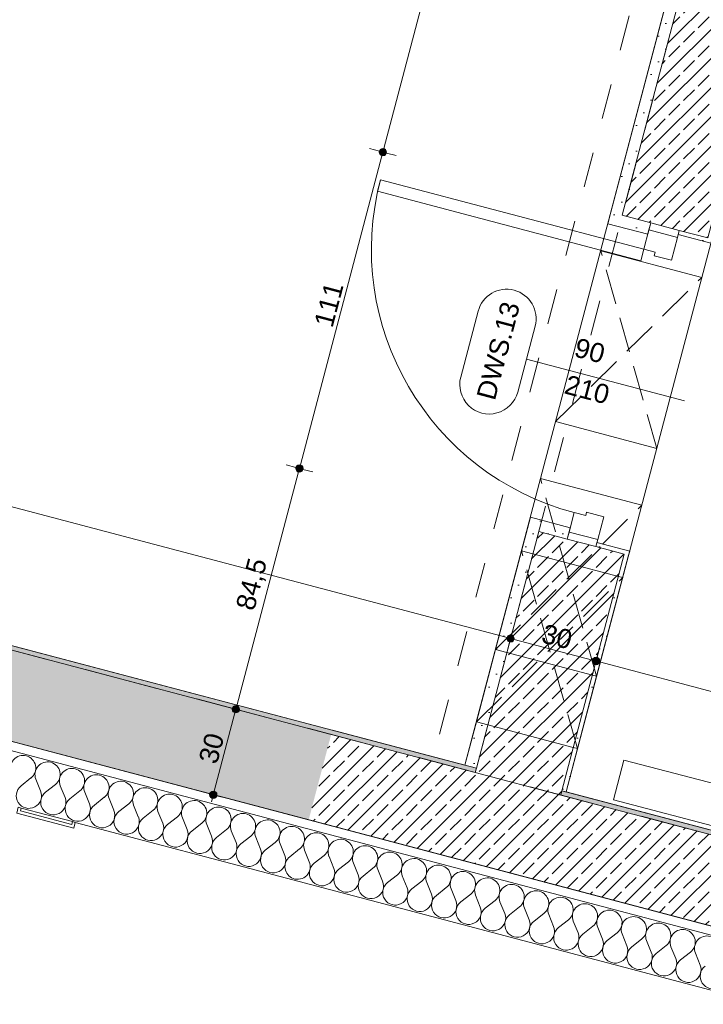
# Model space of a CAD drawing. Header units: millimetres. Extents: x -176817 to 18864955, y -12996033 to 201123.
# Tile 134 of 256: x 171608 to 173927, y -11902 to -8561. Entities that reach past the tile are written whole.
import ezdxf
from ezdxf.enums import TextEntityAlignment as Align

# ---------------------------------------------------------------- set-up
doc = ezdxf.new("R2010")
doc.units = ezdxf.units.MM
doc.header["$MEASUREMENT"] = 0
for name, pattern in [('Krawędzie ukryte', [170, 120, -50]), ('Przerywana', [240, 120, -120]), ('Przerywana długa', [390, 250, -140])]:
    doc.linetypes.add(name, pattern=pattern)
for name, color, linetype in [('210-A Strefy', 7, 'Continuous'), ('213-A Wymiarowanie wewnętrzne', 7, 'Continuous'), ('215-A Wymiarowanie wewnętrzne 1_50', 7, 'Continuous'), ('230-A Ściany wewnętrzne', 7, 'Continuous'), ('231-A Ściany zewnętrzne', 7, 'Continuous'), ('291-A Obróbka blacharska', 7, 'Continuous'), ('410-K Osie', 7, 'Continuous'), ('450-K Belki', 7, 'Continuous'), ('460-K Stropy', 7, 'Continuous'), ('541-I CO grzejniki.2026.03.04', 7, 'Continuous'), ('Znaczniki drzwi Archicada', 7, 'Continuous')]:
    doc.layers.add(name, color=color, linetype=linetype)
doc.styles.add('STYL_AUTOMATYCZNY_3', font='arial.ttf')
doc.styles.add('STYL_AUTOMATYCZNY_4', font='arial.ttf')
doc.styles.add('STYL_AUTOMATYCZNY_8', font='ARIALN.TTF')
doc.dimstyles.new('STYL_AUTOMATYCZNY__3', dxfattribs={"dimtxt": 64.999998, "dimasz": 47.5, "dimexe": 0.18, "dimexo": 0.0625, "dimgap": 0, "dimtad": 1, "dimdec": 1, "dimlfac": 0.1, "dimzin": 0, "dimdsep": 46, "dimtxsty": 'STYL_AUTOMATYCZNY_4', "dimblk": 'ARROWHEAD_11', "dimblk1": 'ARROWHEAD_11', "dimblk2": 'ARROWHEAD_11', "dimcen": 0.09, "dimclrd": 30, "dimclre": 30, "dimclrt": 30, "dimazin": 0, "dimtfac": 1, "dimtdec": 4, "dimtmove": 0, "dimatfit": 3, "dimfxl": 0, "dimtolj": 1, "dimtzin": 0, "dimarcsym": 0})
pattern_1 = [(45, (0, 0), (-49.497475, 49.497475), []), (45, (-24.75, 24.75), (-49.497475, 49.497475), [52.5, -17.5])]
pattern_2 = [(0, (0, 0), (0, 86.60254), [0, -50]), (0, (25, 43.3), (0, 86.60254), [0, -50])]

# ---------------------------------------------------------------- blocks, each defined once
blk = doc.blocks.new('Strop_10_2', base_point=(162764.6, -8683.8))
at = {"layer": '460-K Stropy', "color": 255, "linetype": 'Continuous', "lineweight": 0, "flags": 128}
blk.add_lwpolyline([(162764.6, -8683.8), (182194.5, -13810.9), (186627.6, 2989.1), (167197.7, 8116.1), (167169.6, 8009.8), (164703.7, -1335.4)], close=True, dxfattribs=at)
blk = doc.blocks.new('Zaplecze_1.19_9_2', base_point=(179928.2, -11588.1))
at = {"layer": '210-A Strefy', "color": 7, "linetype": 'Continuous', "lineweight": 0, "flags": 128}
blk.add_lwpolyline([(173461.6, -11180.7), (181970.3, -13425.9), (182706.5, -10636.2), (176359.5, -8961.4), (176212.8, -9517.5), (174051, -8947.1)], close=True, dxfattribs=at)
blk = doc.blocks.new('Sala konferencyjna_1.20_11_2', base_point=(165511.5, -7953.8))
at = {"layer": '210-A Strefy', "color": 7, "linetype": 'Continuous', "lineweight": 0, "flags": 128}
blk.add_lwpolyline([(163173.7, -8466), (173118.3, -11090.1), (176676.3, 2393.3), (166731.7, 5017.5)], close=True, dxfattribs=at)
blk = doc.blocks.new('Otwór_117_2')
at = {"layer": '230-A Ściany wewnętrzne', "color": 7, "linetype": 'Krawędzie ukryte', "lineweight": 0}
for p, q in [((173565, -10788.7), (173374.9, -10118)), ((173221.8, -10698.1), (173718.1, -10208.5))]:
    blk.add_line(p, q, dxfattribs=at)
at = {"layer": '230-A Ściany wewnętrzne', "color": 7, "linetype": 'Continuous', "lineweight": 0, "flags": 128}
for points in [[(173718.1, -10208.5), (173374.9, -10118)], [(173340.4, -10248.7), (173330.1, -10287.4)], [(173330.1, -10287.4), (173221.8, -10698.1)], [(173565, -10788.7), (173673.4, -10378)], [(173673.4, -10378), (173677.2, -10363.5)], [(173221.8, -10698.1), (173260.5, -10708.3)], [(173260.5, -10708.3), (173550.5, -10784.9)], [(173550.5, -10784.9), (173565, -10788.7)]]:
    blk.add_lwpolyline(points, dxfattribs=at)
blk = doc.blocks.new('Otwór_118_2')
at = {"layer": '230-A Ściany wewnętrzne', "color": 7, "linetype": 'Krawędzie ukryte', "lineweight": 0}
for p, q in [((173769.1, -10015.2), (173579, -9344.4)), ((173425.9, -9924.6), (173922.2, -9435))]:
    blk.add_line(p, q, dxfattribs=at)
at = {"layer": '230-A Ściany wewnętrzne', "color": 7, "linetype": 'Continuous', "lineweight": 0, "flags": 128}
for points in [[(173922.2, -9435), (173579, -9344.4)], [(173425.9, -9924.6), (173769.1, -10015.2)]]:
    blk.add_lwpolyline(points, dxfattribs=at)
blk = doc.blocks.new('Otwór_167_2')
at = {"layer": '230-A Ściany wewnętrzne', "color": 7, "linetype": 'Krawędzie ukryte', "lineweight": 0}
for p, q in [((173500.3, -11034), (173310.1, -10363.3)), ((173157, -10943.5), (173653.4, -10453.9))]:
    blk.add_line(p, q, dxfattribs=at)
at = {"layer": '230-A Ściany wewnętrzne', "color": 7, "linetype": 'Continuous', "lineweight": 0, "flags": 128}
for points in [[(173348.8, -10373.5), (173310.1, -10363.3)], [(173638.9, -10450.1), (173348.8, -10373.5)], [(173653.4, -10453.9), (173638.9, -10450.1)], [(173221.8, -10698.1), (173157, -10943.5)], [(173500.3, -11034), (173565, -10788.7)], [(173157, -10943.5), (173195.7, -10953.7)], [(173195.7, -10953.7), (173485.8, -11030.2)], [(173485.8, -11030.2), (173500.3, -11034)]]:
    blk.add_lwpolyline(points, dxfattribs=at)
blk = doc.blocks.new('Znacznik D 27[6]_2', base_point=(173471.8, -9750.8))
at = {"layer": 'Znaczniki drzwi Archicada', "color": 7, "linetype": 'Continuous', "lineweight": 0}
for p, q in [((173103.9, -9773.1), (173162.8, -9549.8)), ((173356.2, -9600.8), (173297.3, -9824.2)), ((173326.7, -9712.5), (173863.3, -9854.1))]:
    blk.add_line(p, q, dxfattribs=at)
for centre, start, end in [((173259.5, -9575.3), 345.218, 165.218), ((173200.6, -9798.6), 165.218, 345.218)]:
    blk.add_arc(centre, 100, start, end, dxfattribs=at)
at = {"layer": 'Znaczniki drzwi Archicada', "color": 7, "lineweight": 0, "char_height": 65, "attachment_point": 7, "style": 'STYL_AUTOMATYCZNY_3'}
for s, insert, rotation in [('\\A1;{\\pql;\\pt0;\\fArial|b0|i0|c238|p0;\\W1.000000;90\\fArial|b0|i0|c238|p0;\\W1.000000;\\A1{\\H.66x;\\S^  ;}\\fArial|b0|i0|c238|p0;\\W1.000000;\\fArial|b0|i0|c238|p0;\\W1.000000;}', (173479.8, -9720.4), 345.218), ('\\A1;{\\pql;\\pt0;\\fArial|b0|i0|c238|p0;\\W1.000000;DWS.13\\fArial|b0|i0|c238|p0;\\W1.000000;\\fArial|b0|i0|c238|p0;\\W1.000000;\\fArial|b0|i0|c238|p0;\\W1.000000;}', (173220.2, -9856), 75.218), ('\\A1;{\\pql;\\pt0;\\fArial|b0|i0|c238|p0;\\W1.000000;210\\fArial|b0|i0|c238|p0;\\W1.000000;\\A1{\\H.66x;\\S^  ;}\\fArial|b0|i0|c238|p0;\\W1.000000;\\fArial|b0|i0|c238|p0;\\W1.000000;}', (173446.6, -9846.1), 345.218)]:
    blk.add_mtext(s, dxfattribs=dict(at, insert=insert, rotation=rotation))
blk = doc.blocks.new('Drzwi metalowe 27[6]_2')
at = {"layer": '230-A Ściany wewnętrzne', "color": 7, "linetype": 'Continuous', "lineweight": 0}
for p, q in [((172821.4, -9142.7), (172831.6, -9104)), ((172831.6, -9104), (173725, -9339.8)), ((173714.8, -9378.5), (172821.4, -9142.7)), ((173613.4, -9214.1), (173603.2, -9252.8)), ((173738.5, -9288.5), (173603.2, -9252.8)), ((173742.3, -9274), (173748.7, -9249.9)), ((173748.7, -9249.9), (173845.4, -9275.4)), ((173845.4, -9275.4), (173748.7, -9249.9)), ((173845.4, -9275.4), (173748.7, -9249.9)), ((173742.3, -9274), (173725, -9339.8)), ((173839, -9299.6), (173742.3, -9274)), ((173839, -9299.6), (173845.4, -9275.4)), ((173818.6, -9376.9), (173839, -9299.6)), ((173841.6, -9289.9), (173952.8, -9319.2)), ((173956.6, -9304.7), (173952.8, -9319.2)), ((173725, -9339.8), (173714.8, -9378.5)), ((173725, -9339.8), (173763.7, -9350)), ((173763.7, -9350), (173760.6, -9361.6)), ((173760.6, -9361.6), (173818.6, -9376.9)), ((173330.1, -10287.4), (173340.4, -10248.7)), ((173475.7, -10284.5), (173340.4, -10248.7)), ((173489.2, -10233.2), (173471.9, -10299)), ((173527.9, -10243.4), (173489.2, -10233.2)), ((173531, -10231.8), (173527.9, -10243.4)), ((173589, -10247.1), (173531, -10231.8)), ((173568.6, -10324.5), (173589, -10247.1)), ((173471.9, -10299), (173465.5, -10323.1)), ((173465.5, -10323.1), (173562.2, -10348.6)), ((173562.2, -10348.6), (173465.5, -10323.1)), ((173562.2, -10348.6), (173465.5, -10323.1)), ((173471.9, -10299), (173568.6, -10324.5)), ((173568.6, -10324.5), (173562.2, -10348.6)), ((173566, -10334.1), (173677.2, -10363.5)), ((173673.4, -10378), (173677.2, -10363.5))]:
    blk.add_line(p, q, dxfattribs=at)
blk.add_arc((173725, -9339.8), 924, 165.218, 255.218, dxfattribs=at)
at = {"layer": 'Znaczniki drzwi Archicada', "color": 7, "lineweight": 0}
blk.add_blockref('Znacznik D 27[6]_2', (173471.8, -9750.8), dxfattribs=at)
blk = doc.blocks.new('Ściana_37_2', base_point=(173259.9, -11298.1))
at = {"layer": '230-A Ściany wewnętrzne', "linetype": 'Continuous', "lineweight": 0, "true_color": 0x000000}
h = blk.add_hatch(dxfattribs=at)
h.set_pattern_fill('Tynk_0002', color=18, style=0, pattern_type=2)
h.set_pattern_definition(pattern_2)
h.paths.add_polyline_path([(173613.4, -9214.1), (173652, -9224.4), (173931.4, -8165.6), (173892.7, -8155.4)])
h = blk.add_hatch(dxfattribs=at)
h.set_pattern_fill('Beton_zbrojony_0002', color=18, style=0, pattern_type=2)
h.set_pattern_definition(pattern_1)
h.paths.add_polyline_path([(173931.4, -8165.6), (173652, -9224.4), (173748.7, -9249.9), (173845.4, -9275.4), (173942.1, -9300.9), (174221.5, -8242.1)])
h = blk.add_hatch(dxfattribs=at)
h.set_pattern_fill('Tynk_0002', color=18, style=0, pattern_type=2)
h.set_pattern_definition(pattern_2)
h.paths.add_polyline_path([(174183.2, -8387.2), (174055.6, -8870.7), (174070.1, -8874.6), (174197.7, -8391)])
h = blk.add_hatch(dxfattribs=at)
h.set_pattern_fill('Tynk_0002', color=18, style=0, pattern_type=2)
h.set_pattern_definition(pattern_2)
h.paths.add_polyline_path([(174036.5, -8943.2), (173942.1, -9300.9), (173956.6, -9304.7), (174051, -8947.1)])
h = blk.add_hatch(dxfattribs=at)
h.set_pattern_fill('Tynk_0002', color=18, style=0, pattern_type=2)
h.set_pattern_definition(pattern_2)
h.paths.add_polyline_path([(173603.2, -9252.8), (173738.5, -9288.5), (173748.7, -9249.9), (173652, -9224.4), (173613.4, -9214.1)])
h = blk.add_hatch(dxfattribs=at)
h.set_pattern_fill('Tynk_0002', color=18, style=0, pattern_type=2)
h.set_pattern_definition(pattern_2)
h.paths.add_polyline_path([(173956.6, -9304.7), (173942.1, -9300.9), (173845.4, -9275.4), (173841.6, -9289.9), (173952.8, -9319.2)])
h = blk.add_hatch(dxfattribs=at)
h.set_pattern_fill('Tynk_0002', color=18, style=0, pattern_type=2)
h.set_pattern_definition(pattern_2)
h.paths.add_polyline_path([(173330.1, -10287.4), (173368.8, -10297.6), (173465.5, -10323.1), (173475.7, -10284.5), (173340.4, -10248.7)])
h = blk.add_hatch(dxfattribs=at)
h.set_pattern_fill('Tynk_0002', color=18, style=0, pattern_type=2)
h.set_pattern_definition(pattern_2)
h.paths.add_polyline_path([(173330.1, -10287.4), (173118.3, -11090.1), (173157, -11100.3), (173368.8, -10297.6)])
h = blk.add_hatch(dxfattribs=at)
h.set_pattern_fill('Beton_zbrojony_0002', color=18, style=0, pattern_type=2)
h.set_pattern_definition(pattern_1)
h.paths.add_polyline_path([(173368.8, -10297.6), (173157, -11100.3), (173447.1, -11176.9), (173658.9, -10374.2), (173562.2, -10348.6), (173465.5, -10323.1)])
h = blk.add_hatch(dxfattribs=at)
h.set_pattern_fill('Tynk_0002', color=18, style=0, pattern_type=2)
h.set_pattern_definition(pattern_2)
h.paths.add_polyline_path([(173677.2, -10363.5), (173566, -10334.1), (173562.2, -10348.6), (173658.9, -10374.2), (173673.4, -10378)])
h = blk.add_hatch(dxfattribs=at)
h.set_pattern_fill('Tynk_0002', color=18, style=0, pattern_type=2)
h.set_pattern_definition(pattern_2)
h.paths.add_polyline_path([(173447.1, -11176.9), (173461.6, -11180.7), (173673.4, -10378), (173658.9, -10374.2)])
h = blk.add_hatch(dxfattribs=at)
h.set_pattern_fill('Beton_zbrojony_0002', color=18, style=0, pattern_type=2)
h.set_pattern_definition(pattern_1)
h.paths.add_polyline_path([(173447.1, -11176.9), (173157, -11100.3), (173153.2, -11114.8), (173443.3, -11191.4)])
at = {"layer": '230-A Ściany wewnętrzne', "color": 7, "linetype": 'Continuous', "lineweight": 0}
for p, q in [((173931.4, -8165.6), (173652, -9224.4)), ((174221.5, -8242.1), (174215.1, -8266.3)), ((174236, -8246), (174221.5, -8242.1)), ((174215.1, -8266.3), (174189.6, -8363)), ((174189.6, -8363), (174183.2, -8387.2)), ((174055.6, -8870.7), (174183.2, -8387.2)), ((174183.2, -8387.2), (174197.7, -8391)), ((174055.6, -8870.7), (174042.9, -8919.1)), ((174070.1, -8874.6), (174055.6, -8870.7)), ((174042.9, -8919.1), (174036.5, -8943.2)), ((173942.1, -9300.9), (174036.5, -8943.2)), ((174036.5, -8943.2), (174051, -8947.1)), ((173613.4, -9214.1), (173603.2, -9252.8)), ((173738.5, -9288.5), (173603.2, -9252.8)), ((173652, -9224.4), (173748.7, -9249.9)), ((173748.7, -9249.9), (173738.5, -9288.5)), ((173845.4, -9275.4), (173748.7, -9249.9)), ((173845.4, -9275.4), (173841.6, -9289.9)), ((173942.1, -9300.9), (173845.4, -9275.4)), ((173841.6, -9289.9), (173952.8, -9319.2)), ((173956.6, -9304.7), (173952.8, -9319.2)), ((173475.7, -10284.5), (173340.4, -10248.7)), ((173465.5, -10323.1), (173475.7, -10284.5)), ((173368.8, -10297.6), (173157, -11100.3)), ((173368.8, -10297.6), (173465.5, -10323.1)), ((173562.2, -10348.6), (173465.5, -10323.1)), ((173562.2, -10348.6), (173566, -10334.1)), ((173658.9, -10374.2), (173562.2, -10348.6)), ((173566, -10334.1), (173677.2, -10363.5)), ((173447.1, -11176.9), (173658.9, -10374.2))]:
    blk.add_line(p, q, dxfattribs=at)
at = {"layer": '230-A Ściany wewnętrzne', "color": 7, "linetype": 'Continuous', "lineweight": 0, "flags": 128}
for points in [[(173892.7, -8155.4), (173613.4, -9214.1)], [(174070.1, -8874.6), (174197.7, -8391)], [(173956.6, -9304.7), (174051, -8947.1)], [(173157, -10943.5), (173118.3, -11090.1)], [(173461.6, -11180.7), (173500.3, -11034)], [(173461.6, -11180.7), (173447.1, -11176.9)]]:
    blk.add_lwpolyline(points, dxfattribs=at)
at = {"layer": '231-A Ściany zewnętrzne', "color": 7, "linetype": 'Continuous', "lineweight": 0}
for p, q in [((173157, -11100.3), (173153.2, -11114.8)), ((173153.2, -11114.8), (173443.3, -11191.4)), ((173443.3, -11191.4), (173447.1, -11176.9))]:
    blk.add_line(p, q, dxfattribs=at)
at = {"layer": '230-A Ściany wewnętrzne', "color": 7, "linetype": 'Continuous', "lineweight": 0}
blk.add_blockref('Drzwi metalowe 27[6]_2', (0, 0), dxfattribs=at)
blk = doc.blocks.new('*X1097')
at = {"layer": '231-A Ściany zewnętrzne', "color": 7, "linetype": 'Continuous', "lineweight": 0}
for p, q in [((172590.2, -11418.4), (172574.1, -11378.7)), ((172606.8, -11422.8), (172640.4, -11396.2)), ((172673.1, -11440.3), (172657, -11400.5)), ((172689.7, -11444.6), (172723.3, -11418)), ((172756, -11462.1), (172739.9, -11422.4)), ((172772.5, -11466.5), (172806.2, -11439.9)), ((172838.8, -11484), (172822.7, -11444.3)), ((172855.4, -11488.4), (172889, -11461.8)), ((172921.7, -11505.9), (172905.6, -11466.2)), ((172938.3, -11510.2), (172971.9, -11483.7)), ((173004.6, -11527.7), (172988.5, -11488)), ((173021.2, -11532.1), (173054.8, -11505.5)), ((173087.5, -11549.6), (173071.4, -11509.9)), ((173104.1, -11554), (173137.7, -11527.4)), ((173170.4, -11571.5), (173154.2, -11531.8)), ((173186.9, -11575.8), (173220.5, -11549.3)), ((173253.2, -11593.3), (173237.1, -11553.6)), ((173269.8, -11597.7), (173303.4, -11571.1)), ((173336.1, -11615.2), (173320, -11575.5)), ((173352.7, -11619.6), (173386.3, -11593)), ((173419, -11637.1), (173402.9, -11597.4)), ((173435.6, -11641.5), (173469.2, -11614.9)), ((173501.9, -11659), (173485.8, -11619.2)), ((173518.4, -11663.3), (173552.1, -11636.7)), ((173584.7, -11680.8), (173568.6, -11641.1)), ((173601.3, -11685.2), (173634.9, -11658.6)), ((173667.6, -11702.7), (173651.5, -11663)), ((173684.2, -11707.1), (173717.8, -11680.5)), ((173750.5, -11724.6), (173734.4, -11684.8)), ((173767.1, -11728.9), (173800.7, -11702.3)), ((173833.4, -11746.4), (173817.3, -11706.7)), ((173850, -11750.8), (173883.6, -11724.2)), ((173916.3, -11768.3), (173900.1, -11728.6))]:
    blk.add_line(p, q, dxfattribs=at)
for centre, start, end in [((172613.8, -11362.6), 75.218, 202.0879), ((172613.8, -11362.6), 308.3481, 75.218), ((172530.9, -11340.7), 319.5355, 10.9006), ((172696.7, -11384.4), 75.218, 202.0879), ((172696.7, -11384.4), 308.3481, 75.218), ((172779.6, -11406.3), 75.218, 202.0879), ((172779.6, -11406.3), 308.3481, 75.218), ((172862.4, -11428.2), 75.218, 202.0879), ((172862.4, -11428.2), 308.3481, 75.218), ((172550.5, -11434.5), 249.5485, 22.0879), ((172633.4, -11456.4), 128.3481, 22.0879), ((172945.3, -11450), 75.218, 202.0879), ((172945.3, -11450), 308.3481, 75.218), ((172716.3, -11478.2), 128.3481, 22.0879), ((173028.2, -11471.9), 75.218, 202.0879), ((173028.2, -11471.9), 308.3481, 75.218), ((173111.1, -11493.8), 75.218, 202.0879), ((173111.1, -11493.8), 308.3481, 75.218), ((172799.1, -11500.1), 128.3481, 22.0879), ((172882, -11522), 128.3481, 22.0879), ((173194, -11515.6), 75.218, 202.0879), ((173194, -11515.6), 308.3481, 75.218), ((172964.9, -11543.9), 128.3481, 22.0879), ((173276.8, -11537.5), 75.218, 202.0879), ((173276.8, -11537.5), 308.3481, 75.218), ((173359.7, -11559.4), 75.218, 202.0879), ((173359.7, -11559.4), 308.3481, 75.218), ((173047.8, -11565.7), 128.3481, 22.0879), ((173130.6, -11587.6), 128.3481, 22.0879), ((173442.6, -11581.3), 75.218, 202.0879), ((173442.6, -11581.3), 308.3481, 75.218), ((173213.5, -11609.5), 128.3481, 22.0879), ((173525.5, -11603.1), 75.218, 202.0879), ((173525.5, -11603.1), 308.3481, 75.218), ((173608.3, -11625), 75.218, 202.0879), ((173608.3, -11625), 308.3481, 75.218), ((173296.4, -11631.3), 128.3481, 22.0879), ((173379.3, -11653.2), 128.3481, 22.0879), ((173691.2, -11646.9), 75.218, 202.0879), ((173691.2, -11646.9), 308.3481, 75.218), ((173774.1, -11668.7), 75.218, 202.0879), ((173462.2, -11675.1), 128.3481, 22.0879), ((173774.1, -11668.7), 308.3481, 75.218), ((173857, -11690.6), 75.218, 202.0879), ((173857, -11690.6), 308.3481, 75.218), ((173545, -11696.9), 128.3481, 22.0879), ((173627.9, -11718.8), 128.3481, 22.0879), ((173939.9, -11712.5), 75.218, 202.0879), ((173710.8, -11740.7), 128.3481, 22.0879), ((173793.7, -11762.5), 128.3481, 22.0879), ((173876.5, -11784.4), 128.3481, 22.0879), ((173959.4, -11806.3), 128.3481, 22.0879)]:
    blk.add_arc(centre, 42.9, start, end, dxfattribs=at)
blk = doc.blocks.new('Ściana_99_2', base_point=(172626.2, -11130.9))
at = {"layer": '231-A Ściany zewnętrzne', "linetype": 'Continuous', "lineweight": 0, "true_color": 0x000000}
h = blk.add_hatch(dxfattribs=at)
h.set_pattern_fill('Beton_zbrojony_0002', color=18, style=0, pattern_type=2)
h.set_pattern_definition(pattern_1)
h.paths.add_polyline_path([(172588, -11276), (176794.4, -12385.9), (176871, -12095.9), (172664.5, -10985.9)])
for points in [[(173157, -11100.3), (172668.3, -10971.4), (172664.5, -10985.9), (173153.2, -11114.8)], [(173443.3, -11191.4), (176871, -12095.9), (176874.8, -12081.4), (173447.1, -11176.9)]]:
    blk.add_hatch(color=18, dxfattribs=at).paths.add_polyline_path(points)
at = {"layer": '231-A Ściany zewnętrzne', "color": 7, "linetype": 'Continuous', "lineweight": 0}
for p, q in [((173153.2, -11114.8), (172664.5, -10985.9)), ((173157, -11100.3), (173153.2, -11114.8)), ((173153.2, -11114.8), (173443.3, -11191.4)), ((173443.3, -11191.4), (173447.1, -11176.9)), ((176871, -12095.9), (173443.3, -11191.4)), ((172588, -11276), (176794.4, -12385.9)), ((172580.3, -11305), (176786.8, -12414.9))]:
    blk.add_line(p, q, dxfattribs=at)
at = {"layer": '231-A Ściany zewnętrzne', "color": 7, "linetype": 'Continuous', "lineweight": 0, "flags": 128}
for points in [[(173157, -11100.3), (172668.3, -10971.4)], [(176874.8, -12081.4), (173447.1, -11176.9)], [(172534.4, -11479), (176740.8, -12589)]]:
    blk.add_lwpolyline(points, dxfattribs=at)
at = {"layer": '231-A Ściany zewnętrzne', "color": 7, "lineweight": 0}
blk.add_blockref('*X1097', (0, 0), dxfattribs=at)
blk = doc.blocks.new('*X1133')
at = {"layer": '231-A Ściany zewnętrzne', "color": 7, "linetype": 'Continuous', "lineweight": 0}
for p, q in [((171612.3, -11160.3), (171645.9, -11133.7)), ((171678.6, -11177.8), (171662.4, -11138.1)), ((171695.1, -11182.2), (171728.7, -11155.6)), ((171761.4, -11199.7), (171745.3, -11160)), ((171778, -11204.1), (171811.6, -11177.5)), ((171844.3, -11221.6), (171828.2, -11181.9)), ((171860.9, -11225.9), (171894.5, -11199.3)), ((171927.2, -11243.4), (171911.1, -11203.7)), ((171943.8, -11247.8), (171977.4, -11221.2)), ((172010.1, -11265.3), (171994, -11225.6)), ((172026.6, -11269.7), (172060.3, -11243.1)), ((172092.9, -11287.2), (172076.8, -11247.5)), ((172109.5, -11291.5), (172143.1, -11265)), ((172175.8, -11309), (172159.7, -11269.3)), ((172192.4, -11313.4), (172226, -11286.8)), ((172258.7, -11330.9), (172242.6, -11291.2)), ((172275.3, -11335.3), (172308.9, -11308.7)), ((172341.6, -11352.8), (172325.5, -11313.1)), ((172358.2, -11357.2), (172391.8, -11330.6)), ((172424.5, -11374.7), (172408.3, -11334.9)), ((172441, -11379), (172474.6, -11352.4)), ((172507.3, -11396.5), (172491.2, -11356.8)), ((172523.9, -11400.9), (172557.5, -11374.3))]:
    blk.add_line(p, q, dxfattribs=at)
for centre, start, end in [((171619.3, -11100.1), 75.218, 202.0879), ((171619.3, -11100.1), 308.3481, 75.218), ((171702.2, -11122), 75.218, 202.0879), ((171702.2, -11122), 308.3481, 75.218), ((171785, -11143.9), 75.218, 202.0879), ((171785, -11143.9), 308.3481, 75.218), ((171867.9, -11165.7), 75.218, 202.0879), ((171867.9, -11165.7), 308.3481, 75.218), ((171950.8, -11187.6), 75.218, 202.0879), ((171950.8, -11187.6), 308.3481, 75.218), ((171638.9, -11193.9), 128.3481, 22.0879), ((171721.7, -11215.8), 128.3481, 22.0879), ((172033.7, -11209.5), 75.218, 202.0879), ((172033.7, -11209.5), 308.3481, 75.218), ((172116.5, -11231.3), 75.218, 202.0879), ((172116.5, -11231.3), 308.3481, 75.218), ((171804.6, -11237.7), 128.3481, 22.0879), ((172199.4, -11253.2), 75.218, 202.0879), ((172199.4, -11253.2), 308.3481, 75.218), ((171887.5, -11259.6), 128.3481, 22.0879), ((171970.4, -11281.4), 128.3481, 22.0879), ((172282.3, -11275.1), 75.218, 202.0879), ((172282.3, -11275.1), 308.3481, 75.218), ((172365.2, -11297), 75.218, 202.0879), ((172365.2, -11297), 308.3481, 75.218), ((172053.2, -11303.3), 128.3481, 22.0879), ((172136.1, -11325.2), 128.3481, 22.0879), ((172448.1, -11318.8), 75.218, 202.0879), ((172448.1, -11318.8), 308.3481, 75.218), ((172219, -11347), 128.3481, 22.0879), ((172530.9, -11340.7), 75.218, 202.0879), ((172530.9, -11340.7), 10.9006, 75.218), ((172301.9, -11368.9), 128.3481, 22.0879), ((172384.7, -11390.8), 128.3481, 22.0879), ((172467.6, -11412.6), 128.3481, 22.0879), ((172530.9, -11340.7), 308.3481, 319.5355), ((172550.5, -11434.5), 128.3481, 249.5485)]:
    blk.add_arc(centre, 42.9, start, end, dxfattribs=at)
blk = doc.blocks.new('Ściana_111_2', base_point=(156947.9, -6993.8))
at = {"layer": '231-A Ściany zewnętrzne', "linetype": 'Continuous', "lineweight": 0, "true_color": 0x000000}
h = blk.add_hatch(dxfattribs=at)
h.set_pattern_fill('Beton_zbrojony_0002', color=18, style=0, pattern_type=2)
h.set_pattern_definition(pattern_1)
h.paths.add_polyline_path([(156909.6, -7138.8), (172588, -11276), (172664.5, -10985.9), (156986.2, -6848.8)])
blk.add_hatch(color=18, dxfattribs=at).paths.add_polyline_path([(163131.2, -8470.3), (172664.5, -10985.9), (172668.3, -10971.4), (163135.1, -8455.8)])
at = {"layer": '231-A Ściany zewnętrzne', "color": 7, "linetype": 'Continuous', "lineweight": 0}
for p, q in [((156909.6, -7138.8), (172588, -11276)), ((156902, -7167.8), (172580.3, -11305)), ((172664.5, -10985.9), (163131.2, -8470.3))]:
    blk.add_line(p, q, dxfattribs=at)
at = {"layer": '231-A Ściany zewnętrzne', "color": 7, "linetype": 'Continuous', "lineweight": 0, "flags": 128}
for points in [[(172668.3, -10971.4), (165789.2, -9156.2)], [(171612.6, -11235.8), (171786.6, -11281.7)], [(171796.3, -11284.2), (172534.4, -11479)]]:
    blk.add_lwpolyline(points, dxfattribs=at)
at = {"layer": '231-A Ściany zewnętrzne', "color": 7, "lineweight": 0}
blk.add_blockref('*X1133', (0, 0), dxfattribs=at)
blk = doc.blocks.new('Słup_342_2', base_point=(171699.6, -11258.7))
at = {"layer": '291-A Obróbka blacharska', "color": 7, "linetype": 'Continuous', "lineweight": 0, "flags": 128}
blk.add_lwpolyline([(171791.2, -11303.6), (171796.3, -11284.2), (171786.6, -11281.7), (171784.1, -11291.4), (171610, -11245.4), (171612.6, -11235.8), (171602.9, -11233.2), (171597.8, -11252.6)], close=True, dxfattribs=at)
blk = doc.blocks.new('Belka_209_2', base_point=(177288.1, 5143.3))
at = {"layer": '450-K Belki', "color": 154, "linetype": 'Przerywana', "lineweight": 0}
for p, q in [((177288.1, 5143.3), (173008.1, -11076.6)), ((177433.2, 5105), (173153.2, -11114.8)), ((173008.1, -11076.6), (173153.2, -11114.8))]:
    blk.add_line(p, q, dxfattribs=at)
blk = doc.blocks.new('*D3177')
at = {"layer": '213-A Wymiarowanie wewnętrzne', "linetype": 'Continuous', "lineweight": 200}
for points in [[(163238.6, -8015.9), (163239.6, -8020.6), (163242.3, -8024.7), (163246.4, -8027.4), (163251.1, -8028.4), (163255.9, -8027.4), (163260, -8024.7), (163262.7, -8020.6), (163263.6, -8015.9), (163262.7, -8011.1), (163260, -8007), (163255.9, -8004.3), (163251.1, -8003.4), (163246.4, -8004.3), (163242.3, -8007), (163239.6, -8011.1)], [(173260.6, -10660.4), (173261.5, -10665.2), (173264.3, -10669.2), (173268.3, -10671.9), (173273.1, -10672.9), (173277.9, -10671.9), (173281.9, -10669.2), (173284.6, -10665.2), (173285.6, -10660.4), (173284.6, -10655.6), (173281.9, -10651.6), (173277.9, -10648.8), (173273.1, -10647.9), (173268.3, -10648.8), (173264.3, -10651.6), (173261.5, -10655.6)]]:
    blk.add_hatch(color=30, dxfattribs=at).paths.add_polyline_path(points)
at = {"layer": '213-A Wymiarowanie wewnętrzne', "color": 30, "linetype": 'Continuous', "lineweight": 0}
for p, q in [((163254.3, -8003.8), (163263.1, -7970.5)), ((163239.2, -8061.2), (163248, -8027.9)), ((163263.2, -8019), (173261, -10657.2))]:
    blk.add_line(p, q, dxfattribs=at)
blk.add_circle((163251.1, -8015.9), 12.5, dxfattribs=at)
at = {"layer": '213-A Wymiarowanie wewnętrzne', "color": 30, "lineweight": 200, "insert": (168121.6, -9287.6), "char_height": 65, "attachment_point": 7, "rotation": 345.218, "style": 'STYL_AUTOMATYCZNY_4'}
blk.add_mtext('\\A1;{\\pql;\\fArial|b0|i0|c238|p0;\\W1.000000;1\xa0036,5}', dxfattribs=at)
blk = doc.blocks.new('ARROWHEAD_11')
at = {"color": 0, "linetype": 'Continuous', "lineweight": 0}
blk.add_line((0, 0), (-1, 0), dxfattribs=at)
at = {"color": 0, "linetype": 'Continuous', "lineweight": 0, "const_width": 0.25, "flags": 128}
blk.add_lwpolyline([(-0.125, 0, 1), (0.125, 0, 1)], format="xyb", close=True, dxfattribs=at)
blk = doc.blocks.new('*D3178')
at = {"layer": '213-A Wymiarowanie wewnętrzne', "linetype": 'Continuous', "lineweight": 200}
for points in [[(173260.6, -10660.4), (173261.5, -10665.2), (173264.3, -10669.2), (173268.3, -10671.9), (173273.1, -10672.9), (173277.9, -10671.9), (173281.9, -10669.2), (173284.6, -10665.2), (173285.6, -10660.4), (173284.6, -10655.6), (173281.9, -10651.6), (173277.9, -10648.8), (173273.1, -10647.9), (173268.3, -10648.8), (173264.3, -10651.6), (173261.5, -10655.6)], [(173550.7, -10736.9), (173551.6, -10741.7), (173554.3, -10745.8), (173558.4, -10748.5), (173563.2, -10749.4), (173568, -10748.5), (173572, -10745.8), (173574.7, -10741.7), (173575.7, -10736.9), (173574.7, -10732.2), (173572, -10728.1), (173568, -10725.4), (173563.2, -10724.4), (173558.4, -10725.4), (173554.3, -10728.1), (173551.6, -10732.2)]]:
    blk.add_hatch(color=30, dxfattribs=at).paths.add_polyline_path(points)
at = {"layer": '213-A Wymiarowanie wewnętrzne', "color": 30, "linetype": 'Continuous', "lineweight": 0}
for p, q in [((173276.3, -10648.3), (173285.1, -10615.1)), ((173261.1, -10705.7), (173269.9, -10672.5)), ((173285.2, -10663.6), (173551.1, -10733.7))]:
    blk.add_line(p, q, dxfattribs=at)
blk.add_circle((173273.1, -10660.4), 12.5, dxfattribs=at)
at = {"layer": '213-A Wymiarowanie wewnętrzne', "color": 30, "lineweight": 200, "insert": (173373.5, -10673.4), "char_height": 65, "attachment_point": 7, "rotation": 345.218, "style": 'STYL_AUTOMATYCZNY_4'}
blk.add_mtext('\\A1;{\\pql;\\fArial|b0|i0|c238|p0;\\W1.000000;30}', dxfattribs=at)
blk = doc.blocks.new('*D3179')
at = {"layer": '213-A Wymiarowanie wewnętrzne', "linetype": 'Continuous', "lineweight": 200}
for points in [[(173550.7, -10736.9), (173551.6, -10741.7), (173554.3, -10745.8), (173558.4, -10748.5), (173563.2, -10749.4), (173568, -10748.5), (173572, -10745.8), (173574.7, -10741.7), (173575.7, -10736.9), (173574.7, -10732.2), (173572, -10728.1), (173568, -10725.4), (173563.2, -10724.4), (173558.4, -10725.4), (173554.3, -10728.1), (173551.6, -10732.2)], [(182088.4, -12989.8), (182089.4, -12994.6), (182092.1, -12998.7), (182096.1, -13001.4), (182100.9, -13002.3), (182105.7, -13001.4), (182109.8, -12998.7), (182112.5, -12994.6), (182113.4, -12989.8), (182112.5, -12985), (182109.8, -12981), (182105.7, -12978.3), (182100.9, -12977.3), (182096.1, -12978.3), (182092.1, -12981), (182089.4, -12985)]]:
    blk.add_hatch(color=30, dxfattribs=at).paths.add_polyline_path(points)
at = {"layer": '213-A Wymiarowanie wewnętrzne', "color": 30, "linetype": 'Continuous', "lineweight": 0}
for p, q in [((173566.4, -10724.8), (173575.1, -10691.6)), ((173551.2, -10782.3), (173560, -10749)), ((173575.3, -10740.1), (182088.8, -12986.6))]:
    blk.add_line(p, q, dxfattribs=at)
blk.add_circle((173563.2, -10736.9), 12.5, dxfattribs=at)
at = {"layer": '213-A Wymiarowanie wewnętrzne', "color": 30, "lineweight": 200, "insert": (177763.5, -11831.8), "char_height": 65, "attachment_point": 7, "rotation": 345.218, "style": 'STYL_AUTOMATYCZNY_4'}
blk.add_mtext('\\A1;{\\pql;\\fArial|b0|i0|c238|p0;\\W1.000000;883}', dxfattribs=at)
blk = doc.blocks.new('*D3482')
at = {"layer": '215-A Wymiarowanie wewnętrzne 1_50', "linetype": 'Continuous', "lineweight": 200}
for points in [[(174421.6, -10578.7), (174422.6, -10583.5), (174425.3, -10587.6), (174429.3, -10590.3), (174434.1, -10591.2), (174438.9, -10590.3), (174443, -10587.6), (174445.7, -10583.5), (174446.6, -10578.7), (174445.7, -10573.9), (174443, -10569.9), (174438.9, -10567.2), (174434.1, -10566.2), (174429.3, -10567.2), (174425.3, -10569.9), (174422.6, -10573.9)], [(174206, -11395.9), (174206.9, -11400.7), (174209.6, -11404.8), (174213.7, -11407.5), (174218.5, -11408.4), (174223.3, -11407.5), (174227.3, -11404.8), (174230, -11400.7), (174231, -11395.9), (174230, -11391.2), (174227.3, -11387.1), (174223.3, -11384.4), (174218.5, -11383.4), (174213.7, -11384.4), (174209.6, -11387.1), (174206.9, -11391.2)]]:
    blk.add_hatch(color=30, dxfattribs=at).paths.add_polyline_path(points)
at = {"layer": '215-A Wymiarowanie wewnętrzne 1_50', "color": 30, "linetype": 'Continuous', "lineweight": 0}
for p, q in [((174221.7, -11383.9), (174430.9, -10590.8)), ((174479.5, -10590.7), (174446.2, -10581.9)), ((174206.4, -11392.8), (174173.2, -11384)), ((174212.1, -11420.1), (174215.3, -11408)), ((174263.8, -11407.9), (174230.6, -11399.1))]:
    blk.add_line(p, q, dxfattribs=at)
for centre in [(174434.1, -10578.7), (174218.5, -11395.9)]:
    blk.add_circle(centre, 12.5, dxfattribs=at)
at = {"layer": '215-A Wymiarowanie wewnętrzne 1_50', "color": 30, "lineweight": 200, "insert": (174291.6, -11067.9), "char_height": 65, "attachment_point": 7, "rotation": 75.218, "style": 'STYL_AUTOMATYCZNY_4'}
blk.add_mtext('\\A1;{\\pql;\\fArial|b0|i0|c238|p0;\\W1.000000;84,5}', dxfattribs=at)
blk = doc.blocks.new('*D3483')
at = {"layer": '215-A Wymiarowanie wewnętrzne 1_50', "linetype": 'Continuous', "lineweight": 200}
for points in [[(174704.8, -9505.5), (174705.8, -9510.2), (174708.5, -9514.3), (174712.6, -9517), (174717.3, -9518), (174722.1, -9517), (174726.2, -9514.3), (174728.9, -9510.2), (174729.8, -9505.5), (174728.9, -9500.7), (174726.2, -9496.6), (174722.1, -9493.9), (174717.3, -9493), (174712.6, -9493.9), (174708.5, -9496.6), (174705.8, -9500.7)], [(174421.6, -10578.7), (174422.6, -10583.5), (174425.3, -10587.6), (174429.3, -10590.3), (174434.1, -10591.2), (174438.9, -10590.3), (174443, -10587.6), (174445.7, -10583.5), (174446.6, -10578.7), (174445.7, -10573.9), (174443, -10569.9), (174438.9, -10567.2), (174434.1, -10566.2), (174429.3, -10567.2), (174425.3, -10569.9), (174422.6, -10573.9)]]:
    blk.add_hatch(color=30, dxfattribs=at).paths.add_polyline_path(points)
at = {"layer": '215-A Wymiarowanie wewnętrzne 1_50', "color": 30, "linetype": 'Continuous', "lineweight": 0}
for p, q in [((174437.3, -10566.6), (174714.1, -9517.5)), ((174762.7, -9517.4), (174729.4, -9508.6)), ((174422, -10575.5), (174388.8, -10566.8)), ((174479.5, -10590.7), (174446.2, -10581.9))]:
    blk.add_line(p, q, dxfattribs=at)
at = {"layer": '215-A Wymiarowanie wewnętrzne 1_50', "color": 30, "lineweight": 200, "insert": (174545.9, -10104.3), "char_height": 65, "attachment_point": 7, "rotation": 75.218, "style": 'STYL_AUTOMATYCZNY_4'}
blk.add_mtext('\\A1;{\\pql;\\fArial|b0|i0|c238|p0;\\W1.000000;111}', dxfattribs=at)
blk = doc.blocks.new('*D3774')
at = {"layer": '215-A Wymiarowanie wewnętrzne 1_50', "linetype": 'Continuous', "lineweight": 200}
for points in [[(172328.5, -10900.5), (172329.4, -10905.3), (172332.1, -10909.4), (172336.2, -10912.1), (172341, -10913), (172345.8, -10912.1), (172349.8, -10909.4), (172352.5, -10905.3), (172353.5, -10900.5), (172352.5, -10895.7), (172349.8, -10891.7), (172345.8, -10889), (172341, -10888), (172336.2, -10889), (172332.1, -10891.7), (172329.4, -10895.7)], [(172251.9, -11190.6), (172252.9, -11195.4), (172255.6, -11199.4), (172259.7, -11202.1), (172264.4, -11203.1), (172269.2, -11202.1), (172273.3, -11199.4), (172276, -11195.4), (172276.9, -11190.6), (172276, -11185.8), (172273.3, -11181.8), (172269.2, -11179), (172264.4, -11178.1), (172259.7, -11179), (172255.6, -11181.8), (172252.9, -11185.8)]]:
    blk.add_hatch(color=30, dxfattribs=at).paths.add_polyline_path(points)
at = {"layer": '215-A Wymiarowanie wewnętrzne 1_50', "color": 30, "linetype": 'Continuous', "lineweight": 0}
for p, q in [((172328.9, -10897.3), (172295.7, -10888.6)), ((172267.6, -11178.5), (172337.8, -10912.6)), ((172386.3, -10912.5), (172353.1, -10903.7)), ((172252.4, -11187.4), (172219.1, -11178.6)), ((172258.1, -11214.8), (172261.3, -11202.7)), ((172309.8, -11202.5), (172276.5, -11193.8))]:
    blk.add_line(p, q, dxfattribs=at)
for centre in [(172341, -10900.5), (172264.4, -11190.6)]:
    blk.add_circle(centre, 12.5, dxfattribs=at)
at = {"layer": '215-A Wymiarowanie wewnętrzne 1_50', "color": 30, "lineweight": 200, "insert": (172277.5, -11090.2), "char_height": 65, "attachment_point": 7, "rotation": 75.218, "style": 'STYL_AUTOMATYCZNY_4'}
blk.add_mtext('\\A1;{\\pql;\\fArial|b0|i0|c238|p0;\\W1.000000;30}', dxfattribs=at)
blk = doc.blocks.new('*D3775')
at = {"layer": '215-A Wymiarowanie wewnętrzne 1_50', "linetype": 'Continuous', "lineweight": 200}
for points in [[(172544.1, -10083.3), (172545.1, -10088.1), (172547.8, -10092.2), (172551.8, -10094.9), (172556.6, -10095.8), (172561.4, -10094.9), (172565.5, -10092.2), (172568.2, -10088.1), (172569.1, -10083.3), (172568.2, -10078.5), (172565.5, -10074.5), (172561.4, -10071.8), (172556.6, -10070.8), (172551.8, -10071.8), (172547.8, -10074.5), (172545.1, -10078.5)], [(172328.5, -10900.5), (172329.4, -10905.3), (172332.1, -10909.4), (172336.2, -10912.1), (172341, -10913), (172345.8, -10912.1), (172349.8, -10909.4), (172352.5, -10905.3), (172353.5, -10900.5), (172352.5, -10895.7), (172349.8, -10891.7), (172345.8, -10889), (172341, -10888), (172336.2, -10889), (172332.1, -10891.7), (172329.4, -10895.7)]]:
    blk.add_hatch(color=30, dxfattribs=at).paths.add_polyline_path(points)
at = {"layer": '215-A Wymiarowanie wewnętrzne 1_50', "color": 30, "linetype": 'Continuous', "lineweight": 0}
for p, q in [((172601.9, -10095.3), (172568.7, -10086.5)), ((172344.2, -10888.4), (172553.4, -10095.4))]:
    blk.add_line(p, q, dxfattribs=at)
blk.add_circle((172556.6, -10083.3), 12.5, dxfattribs=at)
at = {"layer": '215-A Wymiarowanie wewnętrzne 1_50', "color": 30, "lineweight": 200, "insert": (172414.1, -10572.5), "char_height": 65, "attachment_point": 7, "rotation": 75.218, "style": 'STYL_AUTOMATYCZNY_4'}
blk.add_mtext('\\A1;{\\pql;\\fArial|b0|i0|c238|p0;\\W1.000000;84,5}', dxfattribs=at)
blk = doc.blocks.new('*D3776')
at = {"layer": '215-A Wymiarowanie wewnętrzne 1_50', "linetype": 'Continuous', "lineweight": 200}
for points in [[(172827.4, -9010), (172828.3, -9014.7), (172831, -9018.8), (172835.1, -9021.5), (172839.9, -9022.5), (172844.6, -9021.5), (172848.7, -9018.8), (172851.4, -9014.7), (172852.4, -9010), (172851.4, -9005.2), (172848.7, -9001.1), (172844.6, -8998.4), (172839.9, -8997.5), (172835.1, -8998.4), (172831, -9001.1), (172828.3, -9005.2)], [(172544.1, -10083.3), (172545.1, -10088.1), (172547.8, -10092.2), (172551.8, -10094.9), (172556.6, -10095.8), (172561.4, -10094.9), (172565.5, -10092.2), (172568.2, -10088.1), (172569.1, -10083.3), (172568.2, -10078.5), (172565.5, -10074.5), (172561.4, -10071.8), (172556.6, -10070.8), (172551.8, -10071.8), (172547.8, -10074.5), (172545.1, -10078.5)]]:
    blk.add_hatch(color=30, dxfattribs=at).paths.add_polyline_path(points)
at = {"layer": '215-A Wymiarowanie wewnętrzne 1_50', "color": 30, "linetype": 'Continuous', "lineweight": 0}
for p, q in [((172885.2, -9021.9), (172851.9, -9013.2)), ((172559.8, -10071.2), (172836.7, -9022.1)), ((172544.5, -10080.1), (172511.3, -10071.4)), ((172601.9, -10095.3), (172568.7, -10086.5))]:
    blk.add_line(p, q, dxfattribs=at)
at = {"layer": '215-A Wymiarowanie wewnętrzne 1_50', "color": 30, "lineweight": 200, "insert": (172668.4, -9608.8), "char_height": 65, "attachment_point": 7, "rotation": 75.218, "style": 'STYL_AUTOMATYCZNY_4'}
blk.add_mtext('\\A1;{\\pql;\\fArial|b0|i0|c238|p0;\\W1.000000;111}', dxfattribs=at)
blk = doc.blocks.new('*D3777')
at = {"layer": '215-A Wymiarowanie wewnętrzne 1_50', "linetype": 'Continuous', "lineweight": 200}
for points in [[(175896.6, 2621.6), (175897.6, 2616.8), (175900.3, 2612.8), (175904.4, 2610.1), (175909.1, 2609.1), (175913.9, 2610.1), (175918, 2612.8), (175920.7, 2616.8), (175921.6, 2621.6), (175920.7, 2626.4), (175918, 2630.5), (175913.9, 2633.2), (175909.1, 2634.1), (175904.4, 2633.2), (175900.3, 2630.5), (175897.6, 2626.4)], [(172827.4, -9010), (172828.3, -9014.7), (172831, -9018.8), (172835.1, -9021.5), (172839.9, -9022.5), (172844.6, -9021.5), (172848.7, -9018.8), (172851.4, -9014.7), (172852.4, -9010), (172851.4, -9005.2), (172848.7, -9001.1), (172844.6, -8998.4), (172839.9, -8997.5), (172835.1, -8998.4), (172831, -9001.1), (172828.3, -9005.2)]]:
    blk.add_hatch(color=30, dxfattribs=at).paths.add_polyline_path(points)
at = {"layer": '215-A Wymiarowanie wewnętrzne 1_50', "color": 30, "linetype": 'Continuous', "lineweight": 0}
for p, q in [((172843, -8997.9), (175905.9, 2609.5)), ((175897, 2624.8), (175863.8, 2633.6)), ((175954.5, 2609.7), (175921.2, 2618.4)), ((172827.8, -9006.8), (172794.5, -8998)), ((172885.2, -9021.9), (172851.9, -9013.2))]:
    blk.add_line(p, q, dxfattribs=at)
for centre in [(175909.1, 2621.6), (172839.9, -9010)]:
    blk.add_circle(centre, 12.5, dxfattribs=at)
at = {"layer": '215-A Wymiarowanie wewnętrzne 1_50', "color": 30, "lineweight": 200, "char_height": 65, "attachment_point": 7, "rotation": 75.218, "style": 'STYL_AUTOMATYCZNY_4'}
for s, insert in [('\\A1;{\\pql;\\fArial|b0|i0|c238|p0;\\W1.000000;12,5}', (175890.4, 2601.5)), ('\\A1;{\\pql;\\fArial|b0|i0|c238|p0;\\W1.000000;1\xa0203}', (174333.5, -3298.7))]:
    blk.add_mtext(s, dxfattribs=dict(at, insert=insert))
blk = doc.blocks.new('Standardowy znacznik osi[636]_2', base_point=(14699.6, 30697))
at = {"layer": '410-K Osie', "color": 5, "linetype": 'Przerywana długa', "lineweight": 0}
blk.add_line((17600.4, 29931.6), (181485.5, -13313.5), dxfattribs=at)
at = {"layer": '410-K Osie', "color": 7, "lineweight": 0, "style": 'STYL_AUTOMATYCZNY_8'}
for tag, p in [('AC_MarkerText_1_0', (14599.8, 30777.3)), ('AC_MarkerText_1_1', (184528, -14062.5))]:
    blk.add_attdef(tag, text='', height=100, rotation=345.218, dxfattribs=at).set_placement(p, align=Align.TOP_CENTER)

msp = doc.modelspace()

# ---------------------------------------------------------------- linework, layer by layer
at = {"layer": '210-A Strefy', "color": 252, "linetype": 'Continuous', "lineweight": 0, "flags": 128}
for points in [[(163173.73, -8466), (173118.33, -11090.13), (176676.28, 2393.35), (166731.67, 5017.47)], [(173461.58, -11180.7), (181970.34, -13425.95), (182706.47, -10636.24), (176359.49, -8961.43), (176212.76, -9517.51), (174050.98, -8947.07)]]:
    msp.add_lwpolyline(points, close=True, dxfattribs=at)
at = {"layer": '541-I CO grzejniki.2026.03.04', "color": 8, "linetype": 'Continuous', "lineweight": 0}
for p, q in [((173657.83, -11072.77), (173622.28, -11208.18)), ((173622.28, -11208.18), (173657.83, -11072.77)), ((174625.06, -11326.69), (173657.83, -11072.77)), ((173657.83, -11072.77), (174625.06, -11326.69)), ((173622.28, -11208.18), (174589.51, -11462.11)), ((174589.51, -11462.11), (173622.28, -11208.18))]:
    msp.add_line(p, q, dxfattribs=at)

# ---------------------------------------------------------------- block references
at = {"layer": '210-A Strefy', "color": 7, "linetype": 'Continuous', "lineweight": 0}
for name, p in [('Sala konferencyjna_1.20_11_2', (165511.54, -7953.77)), ('Zaplecze_1.19_9_2', (179928.23, -11588.13))]:
    msp.add_blockref(name, p, dxfattribs=at)
at = {"layer": '230-A Ściany wewnętrzne', "color": 7, "lineweight": 0}
msp.add_blockref('Ściana_37_2', (173259.95, -11298.14), dxfattribs=at)
at = {"layer": '230-A Ściany wewnętrzne', "color": 7, "linetype": 'Continuous', "lineweight": 0}
for name in ['Otwór_118_2', 'Otwór_117_2', 'Otwór_167_2']:
    msp.add_blockref(name, (0, 0), dxfattribs=at)
at = {"layer": '231-A Ściany zewnętrzne', "color": 7, "lineweight": 0}
for name, p in [('Ściana_111_2', (156947.89, -6993.8)), ('Ściana_99_2', (172626.23, -11130.92))]:
    msp.add_blockref(name, p, dxfattribs=at)
at = {"layer": '291-A Obróbka blacharska', "color": 7, "lineweight": 0}
msp.add_blockref('Słup_342_2', (171699.6, -11258.73), dxfattribs=at)
at = {"layer": '410-K Osie', "color": 5, "linetype": 'Continuous', "lineweight": 0}
msp.add_blockref('Standardowy znacznik osi[636]_2', (14699.64, 30697.04), dxfattribs=at)
at = {"layer": '450-K Belki', "color": 154, "lineweight": 0}
msp.add_blockref('Belka_209_2', (177288.12, 5143.25), dxfattribs=at)
at = {"layer": '460-K Stropy', "color": 255, "linetype": 'Continuous', "lineweight": 0}
msp.add_blockref('Strop_10_2', (162764.61, -8683.82), dxfattribs=at)

# ---------------------------------------------------------------- dimensions: what is measured, and where the dimension line sits
at = {"layer": '213-A Wymiarowanie wewnętrzne', "color": 30, "linetype": 'Continuous', "lineweight": 200}
for base, p1, p2, picture, middle in [((173273.1, -10660.39), (163131.22, -8470.3), (173153.18, -11114.84), '*D3177', (168271.29, -9293.48)), ((173563.17, -10736.93), (173153.18, -11114.84), (173447.08, -11176.88), '*D3178', (173429.64, -10654.64)), ((182100.93, -12989.83), (173447.08, -11176.88), (181984.84, -13429.77), '*D3179', (177843.5, -11819.35))]:
    dim = msp.add_linear_dim(base=base, p1=p1, p2=p2, angle=345.21803, dimstyle='STYL_AUTOMATYCZNY__3', dxfattribs=at)
    dim.commit()
    dim.dimension.update_dxf_attribs({"geometry": picture, "text_midpoint": middle, "dimtype": 160, "text_rotation": 345.21803})
at = {"layer": '215-A Wymiarowanie wewnętrzne 1_50', "color": 30, "linetype": 'Continuous', "lineweight": 200}
for base, p1, p2, picture, middle in [((175909.14, 2621.63), (173748.01, -9249.61), (171693.03, 3734.15), '*D3777', (174330.49, -3182.59)), ((172839.85, -9009.97), (173467.11, -10323.58), (173748.01, -9249.61), '*D3776', (172655.89, -9528.8)), ((174717.34, -9505.46), (173673.4, -10377.98), (173956.61, -9304.72), '*D3483', (174533.39, -10024.24)), ((172556.62, -10083.32), (173153.18, -11114.84), (173467.11, -10323.58), '*D3775', (172404.14, -10482.83)), ((174434.13, -10578.72), (174767.73, -11540.88), (173673.4, -10377.98), '*D3482', (174281.65, -10978.24)), ((172340.98, -10900.52), (174691.19, -11830.95), (173153.18, -11114.84), '*D3774', (172258.69, -11034.05))]:
    dim = msp.add_linear_dim(base=base, p1=p1, p2=p2, angle=75.21803, dimstyle='STYL_AUTOMATYCZNY__3', dxfattribs=at)
    dim.commit()
    dim.dimension.update_dxf_attribs({"geometry": picture, "text_midpoint": middle, "dimtype": 160, "text_rotation": 75.21803})

doc.saveas('drawing.dxf')
